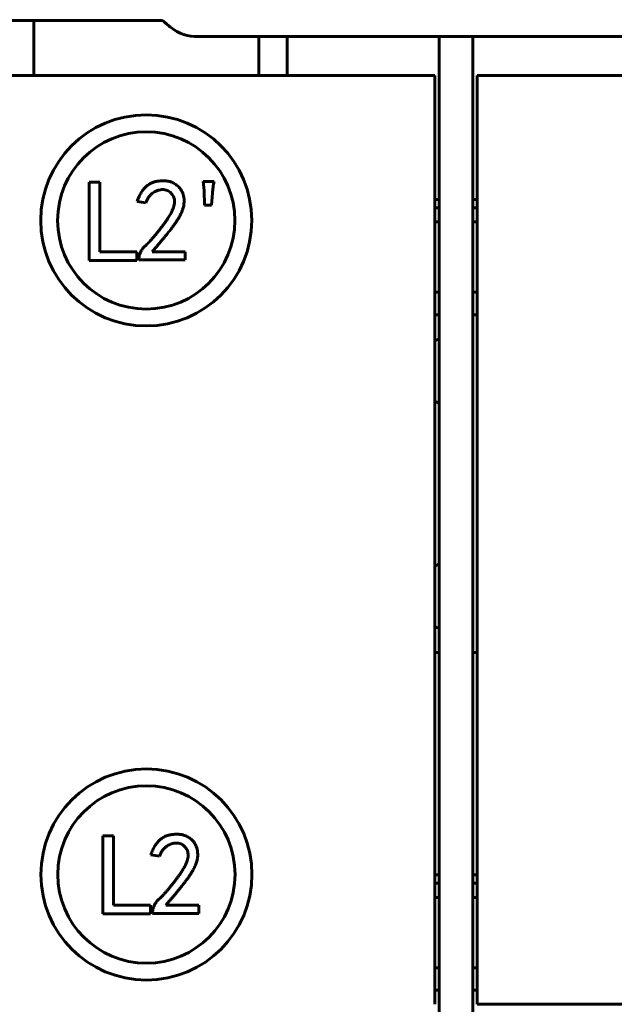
# Model space of a CAD drawing. Header units: millimetres. Extents: x 0 to 420, y 0 to 594.
# Tile 4 of 23: x 215 to 257, y 170 to 240. Entities that reach past the tile are written whole.
import ezdxf

# ---------------------------------------------------------------- set-up
doc = ezdxf.new("R2010")
doc.units = ezdxf.units.MM
doc.linetypes.add('K5LT_BASIC', pattern=[0])
doc.linetypes.add('K5LT_THIN', pattern=[0])
doc.layers.add('Системный слой', color=7, linetype='Continuous')
doc.styles.add('KDIMTEXTSTYLE', font='GOST_AU.SHX', dxfattribs={"width": 0.96, "oblique": 15, "height": 5})
doc.dimstyles.new('KDIMSTYLE (0.20)', dxfattribs={"dimtxt": 5, "dimasz": 1, "dimexe": 2, "dimexo": 0, "dimgap": 1, "dimtad": 1, "dimlfac": 5, "dimtxsty": 'KDIMTEXTSTYLE', "dimsah": 1, "dimcen": 0, "dimdle": 1, "dimadec": 0, "dimazin": 0, "dimtfac": 0.667, "dimtmove": 0, "dimatfit": 3, "dimfxl": 1, "dimtvp": 1, "dimtolj": 1, "dimtzin": 0, "dimarcsym": 0})

# ---------------------------------------------------------------- blocks, each defined once
blk = doc.blocks.new('U7')
at = {"layer": 'Системный слой', "color": 150, "linetype": 'K5LT_BASIC', "lineweight": 60, "true_color": 0x0080ff}
for p, q in [((200.432, 171.309), (200.732, 171.309)), ((203.132, 171.309), (203.432, 171.309)), ((244.432, 171.309), (244.732, 171.309)), ((247.132, 171.309), (247.432, 171.309))]:
    blk.add_line(p, q, dxfattribs=at)
blk = doc.blocks.new('U13')
at = {"layer": 'Системный слой', "color": 150, "linetype": 'K5LT_BASIC', "lineweight": 60, "true_color": 0x0080ff}
for p, q in [((244.432, 178.909), (244.732, 178.909)), ((247.132, 178.909), (247.432, 178.909))]:
    blk.add_line(p, q, dxfattribs=at)
blk = doc.blocks.new('U14')
at = {"layer": 'Системный слой', "color": 150, "linetype": 'K5LT_BASIC', "lineweight": 60, "true_color": 0x0080ff}
for p, q in [((244.432, 179.509), (244.732, 179.509)), ((247.132, 179.509), (247.432, 179.509))]:
    blk.add_line(p, q, dxfattribs=at)
blk = doc.blocks.new('U15')
at = {"layer": 'Системный слой', "color": 150, "linetype": 'K5LT_BASIC', "lineweight": 60, "true_color": 0x0080ff}
blk.add_line((233.932, 236.309), (233.932, 239.081), dxfattribs=at)
blk = doc.blocks.new('U17')
at = {"layer": 'Системный слой', "color": 150, "linetype": 'K5LT_BASIC', "lineweight": 60, "true_color": 0x0080ff}
blk.add_line((244.732, 151.449), (244.732, 239.081), dxfattribs=at)
blk = doc.blocks.new('U18')
at = {"layer": 'Системный слой', "color": 150, "linetype": 'K5LT_BASIC', "lineweight": 60, "true_color": 0x0080ff}
blk.add_line((247.132, 151.449), (247.132, 239.081), dxfattribs=at)
blk = doc.blocks.new('U47')
at = {"layer": 'Системный слой', "color": 150, "linetype": 'K5LT_BASIC', "lineweight": 60, "true_color": 0x0080ff}
for p, q in [((244.432, 220.909), (244.732, 220.909)), ((247.132, 220.909), (247.432, 220.909))]:
    blk.add_line(p, q, dxfattribs=at)
blk = doc.blocks.new('U48')
at = {"layer": 'Системный слой', "color": 150, "linetype": 'K5LT_BASIC', "lineweight": 60, "true_color": 0x0080ff}
for p, q in [((244.432, 220.909), (244.732, 220.909)), ((247.132, 220.909), (247.432, 220.909))]:
    blk.add_line(p, q, dxfattribs=at)
blk = doc.blocks.new('U49')
at = {"layer": 'Системный слой', "color": 150, "linetype": 'K5LT_BASIC', "lineweight": 60, "true_color": 0x0080ff}
for p, q in [((244.432, 225.909), (244.732, 225.909)), ((247.132, 225.909), (247.432, 225.909))]:
    blk.add_line(p, q, dxfattribs=at)
blk = doc.blocks.new('U62')
at = {"layer": 'Системный слой', "color": 150, "linetype": 'K5LT_BASIC', "lineweight": 60, "true_color": 0x0080ff}
for p, q in [((223.515, 241.536), (223.644, 241.427)), ((225.074, 240.227), (225.087, 240.217)), ((225.087, 240.217), (225.175, 240.143)), ((225.175, 240.143), (225.218, 240.107)), ((225.218, 240.107), (225.239, 240.089)), ((225.239, 240.089), (225.25, 240.08)), ((225.25, 240.08), (225.256, 240.075)), ((225.256, 240.075), (225.263, 240.069)), ((225.263, 240.069), (225.275, 240.059)), ((225.275, 240.059), (225.292, 240.044)), ((225.292, 240.044), (225.318, 240.023)), ((225.318, 240.023), (225.357, 239.99)), ((225.357, 239.99), (225.417, 239.939)), ((225.417, 239.939), (225.511, 239.861)), ((225.511, 239.861), (225.611, 239.777)), ((225.611, 239.777), (225.624, 239.766)), ((225.624, 239.766), (225.652, 239.744)), ((225.652, 239.744), (225.708, 239.7)), ((225.708, 239.7), (225.829, 239.614)), ((225.829, 239.614), (226.089, 239.454)), ((226.089, 239.454), (226.328, 239.335)), ((226.328, 239.335), (226.516, 239.259)), ((226.516, 239.259), (226.536, 239.252)), ((226.536, 239.252), (226.576, 239.238)), ((226.576, 239.238), (226.658, 239.212)), ((226.658, 239.212), (226.825, 239.167)), ((226.825, 239.167), (227.095, 239.116)), ((227.095, 239.116), (227.361, 239.087)), ((227.361, 239.087), (227.543, 239.081)), ((227.543, 239.081), (227.563, 239.081)), ((227.563, 239.081), (227.603, 239.081)), ((227.603, 239.081), (227.681, 239.081)), ((227.681, 239.081), (227.831, 239.081)), ((227.831, 239.081), (228.018, 239.081)), ((228.018, 239.081), (228.109, 239.081)), ((228.109, 239.081), (228.155, 239.081)), ((228.155, 239.081), (228.177, 239.081)), ((228.177, 239.081), (228.189, 239.081)), ((228.189, 239.081), (228.202, 239.081)), ((228.202, 239.081), (228.222, 239.081)), ((228.222, 239.081), (228.252, 239.081)), ((228.252, 239.081), (228.297, 239.081)), ((228.297, 239.081), (228.365, 239.081)), ((228.365, 239.081), (228.468, 239.081)), ((228.468, 239.081), (228.625, 239.081)), ((228.625, 239.081), (228.767, 239.081)), ((228.767, 239.081), (229.05, 239.081)), ((229.05, 239.081), (229.618, 239.081)), ((229.618, 239.081), (230.752, 239.081)), ((230.752, 239.081), (233.021, 239.081)), ((233.021, 239.081), (237.56, 239.081)), ((237.56, 239.081), (246.636, 239.081)), ((246.636, 239.081), (264.789, 239.081)), ((264.789, 239.081), (286.191, 239.081)), ((286.191, 239.081), (289.022, 239.081)), ((289.022, 239.081), (289.035, 239.081)), ((289.035, 239.081), (289.055, 239.081)), ((289.055, 239.081), (289.085, 239.081)), ((289.085, 239.081), (289.13, 239.081)), ((289.13, 239.081), (289.198, 239.081)), ((289.198, 239.081), (289.299, 239.081)), ((289.299, 239.081), (289.369, 239.081))]:
    blk.add_line(p, q, dxfattribs=at)
blk = doc.blocks.new('U82')
at = {"layer": 'Системный слой', "color": 150, "linetype": 'K5LT_BASIC', "lineweight": 60, "true_color": 0x0080ff}
for p, q in [((179.515, 241.536), (179.526, 241.527)), ((179.526, 241.527), (179.531, 241.522)), ((179.531, 241.522), (179.535, 241.519)), ((179.535, 241.519), (179.538, 241.516)), ((179.538, 241.516), (179.542, 241.513)), ((179.542, 241.513), (179.545, 241.51)), ((179.545, 241.51), (179.55, 241.506)), ((179.55, 241.506), (179.555, 241.502)), ((179.555, 241.502), (179.565, 241.494)), ((179.565, 241.494), (179.584, 241.478)), ((179.584, 241.478), (179.623, 241.445)), ((179.623, 241.445), (179.667, 241.408)), ((179.667, 241.408), (179.671, 241.405)), ((179.671, 241.405), (179.674, 241.402)), ((179.674, 241.402), (179.679, 241.398)), ((179.679, 241.398), (179.682, 241.395)), ((179.682, 241.395), (179.687, 241.391)), ((179.687, 241.391), (179.691, 241.388)), ((179.691, 241.388), (179.695, 241.385)), ((179.695, 241.385), (179.699, 241.381)), ((179.699, 241.381), (179.703, 241.378)), ((179.703, 241.378), (179.707, 241.375)), ((179.707, 241.375), (179.71, 241.372)), ((179.71, 241.372), (179.715, 241.368)), ((179.715, 241.368), (179.721, 241.363)), ((179.721, 241.363), (179.729, 241.356)), ((179.729, 241.356), (179.733, 241.353)), ((179.733, 241.353), (179.737, 241.349)), ((179.737, 241.349), (179.747, 241.341)), ((179.747, 241.341), (179.759, 241.331)), ((179.759, 241.331), (179.766, 241.325)), ((179.766, 241.325), (179.774, 241.319)), ((179.774, 241.319), (179.783, 241.311)), ((179.783, 241.311), (179.787, 241.308)), ((179.787, 241.308), (179.79, 241.305)), ((179.79, 241.305), (179.794, 241.302)), ((179.794, 241.302), (179.798, 241.298)), ((179.798, 241.298), (179.808, 241.29)), ((179.808, 241.29), (179.826, 241.275)), ((179.826, 241.275), (179.854, 241.251)), ((179.854, 241.251), (179.869, 241.239)), ((179.869, 241.239), (179.876, 241.233)), ((179.876, 241.233), (179.892, 241.219)), ((179.892, 241.219), (179.9, 241.212)), ((179.9, 241.212), (179.912, 241.202)), ((179.912, 241.202), (179.93, 241.188)), ((179.93, 241.188), (179.94, 241.179)), ((179.94, 241.179), (179.943, 241.176)), ((179.943, 241.176), (179.947, 241.173)), ((179.947, 241.173), (179.95, 241.171)), ((179.95, 241.171), (179.954, 241.168)), ((179.954, 241.168), (179.957, 241.165)), ((179.957, 241.165), (179.963, 241.16)), ((179.963, 241.16), (179.974, 241.15)), ((179.974, 241.15), (179.995, 241.133)), ((179.995, 241.133), (180.022, 241.11)), ((180.022, 241.11), (180.042, 241.094)), ((180.042, 241.094), (180.071, 241.069)), ((180.071, 241.069), (180.116, 241.032)), ((180.116, 241.032), (180.133, 241.017)), ((180.133, 241.017), (180.137, 241.014)), ((180.137, 241.014), (180.143, 241.009)), ((180.143, 241.009), (180.156, 240.998)), ((180.156, 240.998), (180.181, 240.977)), ((180.181, 240.977), (180.215, 240.948)), ((180.215, 240.948), (180.219, 240.945)), ((180.219, 240.945), (180.225, 240.94)), ((180.225, 240.94), (180.238, 240.93)), ((180.238, 240.93), (180.263, 240.909)), ((180.263, 240.909), (180.303, 240.877)), ((180.303, 240.877), (180.346, 240.844)), ((180.346, 240.844), (180.386, 240.814)), ((180.386, 240.814), (180.39, 240.811)), ((180.39, 240.811), (180.397, 240.806)), ((180.397, 240.806), (180.412, 240.795)), ((180.412, 240.795), (180.441, 240.774)), ((180.441, 240.774), (180.5, 240.735)), ((180.5, 240.735), (180.555, 240.699)), ((180.555, 240.699), (180.56, 240.696)), ((180.56, 240.696), (180.57, 240.69)), ((180.57, 240.69), (180.589, 240.678)), ((180.589, 240.678), (180.628, 240.654)), ((180.628, 240.654), (180.707, 240.609)), ((180.707, 240.609), (180.866, 240.526)), ((180.866, 240.526), (180.872, 240.523)), ((180.872, 240.523), (180.884, 240.516)), ((180.884, 240.516), (180.91, 240.504)), ((180.91, 240.504), (180.96, 240.481)), ((180.96, 240.481), (181.062, 240.438)), ((181.062, 240.438), (181.156, 240.402)), ((181.156, 240.402), (181.162, 240.4)), ((181.162, 240.4), (181.174, 240.396)), ((181.174, 240.396), (181.198, 240.388)), ((181.198, 240.388), (181.246, 240.372)), ((181.246, 240.372), (181.344, 240.343)), ((181.344, 240.343), (181.456, 240.314)), ((181.456, 240.314), (181.463, 240.313)), ((181.463, 240.313), (181.476, 240.31)), ((181.476, 240.31), (181.502, 240.304)), ((181.502, 240.304), (181.556, 240.292)), ((181.556, 240.292), (181.666, 240.272)), ((181.666, 240.272), (181.801, 240.251)), ((181.801, 240.251), (181.809, 240.251)), ((181.809, 240.251), (181.823, 240.249)), ((181.823, 240.249), (181.851, 240.245)), ((181.851, 240.245), (181.908, 240.24)), ((181.908, 240.24), (182.021, 240.231)), ((182.021, 240.231), (182.143, 240.227)), ((182.143, 240.227), (182.148, 240.227)), ((182.148, 240.227), (182.16, 240.227)), ((182.16, 240.227), (182.182, 240.227)), ((182.182, 240.227), (182.227, 240.227)), ((182.227, 240.227), (182.314, 240.227)), ((182.314, 240.227), (182.359, 240.227)), ((182.359, 240.227), (182.363, 240.227)), ((182.363, 240.227), (182.372, 240.227)), ((182.372, 240.227), (182.389, 240.227)), ((182.389, 240.227), (182.422, 240.227)), ((182.422, 240.227), (182.456, 240.227)), ((182.456, 240.227), (182.473, 240.227)), ((182.473, 240.227), (182.482, 240.227)), ((182.482, 240.227), (182.501, 240.227)), ((182.501, 240.227), (182.511, 240.227)), ((182.511, 240.227), (182.526, 240.227)), ((182.526, 240.227), (182.548, 240.227)), ((182.548, 240.227), (182.552, 240.227)), ((182.552, 240.227), (182.557, 240.227)), ((182.557, 240.227), (182.566, 240.227)), ((182.566, 240.227), (182.584, 240.227)), ((182.584, 240.227), (182.621, 240.227)), ((182.621, 240.227), (182.68, 240.227)), ((182.68, 240.227), (182.684, 240.227)), ((182.684, 240.227), (182.692, 240.227)), ((182.692, 240.227), (182.708, 240.227)), ((182.708, 240.227), (182.739, 240.227)), ((182.739, 240.227), (182.803, 240.227)), ((182.803, 240.227), (182.88, 240.227)), ((182.88, 240.227), (182.884, 240.227)), ((182.884, 240.227), (182.892, 240.227)), ((182.892, 240.227), (182.906, 240.227)), ((182.906, 240.227), (182.932, 240.227)), ((182.932, 240.227), (182.937, 240.227)), ((182.937, 240.227), (182.942, 240.227)), ((182.942, 240.227), (182.954, 240.227)), ((182.954, 240.227), (182.978, 240.227)), ((182.978, 240.227), (182.985, 240.227)), ((182.985, 240.227), (182.99, 240.227)), ((182.99, 240.227), (182.996, 240.227)), ((182.996, 240.227), (183.007, 240.227)), ((183.007, 240.227), (183.013, 240.227)), ((183.013, 240.227), (183.018, 240.227)), ((183.018, 240.227), (183.023, 240.227)), ((183.023, 240.227), (183.035, 240.227)), ((183.035, 240.227), (183.058, 240.227)), ((183.058, 240.227), (183.063, 240.227)), ((183.063, 240.227), (183.067, 240.227)), ((183.067, 240.227), (183.074, 240.227)), ((183.074, 240.227), (183.088, 240.227)), ((183.088, 240.227), (183.115, 240.227)), ((183.115, 240.227), (183.161, 240.227)), ((183.161, 240.227), (183.166, 240.227)), ((183.166, 240.227), (183.174, 240.227)), ((183.174, 240.227), (183.19, 240.227)), ((183.19, 240.227), (183.222, 240.227)), ((183.222, 240.227), (183.287, 240.227)), ((183.287, 240.227), (183.358, 240.227)), ((183.358, 240.227), (183.363, 240.227)), ((183.363, 240.227), (183.374, 240.227)), ((183.374, 240.227), (183.394, 240.227)), ((183.394, 240.227), (183.436, 240.227)), ((183.436, 240.227), (183.518, 240.227)), ((183.518, 240.227), (183.556, 240.227)), ((183.556, 240.227), (183.611, 240.227)), ((183.611, 240.227), (183.615, 240.227)), ((183.615, 240.227), (183.624, 240.227)), ((183.624, 240.227), (183.642, 240.227)), ((183.642, 240.227), (183.678, 240.227)), ((183.678, 240.227), (183.72, 240.227)), ((183.72, 240.227), (183.725, 240.227)), ((183.725, 240.227), (183.731, 240.227)), ((183.731, 240.227), (183.744, 240.227)), ((183.744, 240.227), (183.749, 240.227)), ((183.749, 240.227), (183.754, 240.227)), ((183.754, 240.227), (183.761, 240.227)), ((183.761, 240.227), (183.775, 240.227)), ((183.775, 240.227), (183.779, 240.227)), ((183.779, 240.227), (183.785, 240.227)), ((183.785, 240.227), (183.796, 240.227)), ((183.796, 240.227), (183.802, 240.227)), ((183.802, 240.227), (183.807, 240.227)), ((183.807, 240.227), (183.812, 240.227)), ((183.812, 240.227), (183.824, 240.227)), ((183.824, 240.227), (183.833, 240.227)), ((183.833, 240.227), (183.837, 240.227)), ((183.837, 240.227), (183.843, 240.227)), ((183.843, 240.227), (183.855, 240.227)), ((183.855, 240.227), (183.879, 240.227)), ((183.879, 240.227), (183.894, 240.227)), ((183.894, 240.227), (183.898, 240.227)), ((183.898, 240.227), (183.905, 240.227)), ((183.905, 240.227), (183.919, 240.227)), ((183.919, 240.227), (183.946, 240.227)), ((183.946, 240.227), (184, 240.227)), ((184, 240.227), (184.016, 240.227)), ((184.016, 240.227), (184.02, 240.227)), ((184.02, 240.227), (184.029, 240.227)), ((184.029, 240.227), (184.046, 240.227)), ((184.046, 240.227), (184.081, 240.227)), ((184.081, 240.227), (184.15, 240.227)), ((184.15, 240.227), (184.263, 240.227)), ((184.263, 240.227), (184.514, 240.227)), ((184.514, 240.227), (185.014, 240.227)), ((185.014, 240.227), (186.013, 240.227)), ((186.013, 240.227), (188.011, 240.227)), ((188.011, 240.227), (192.01, 240.227)), ((192.01, 240.227), (200.009, 240.227)), ((200.009, 240.227), (215.322, 240.227)), ((215.322, 240.227), (225.074, 240.227))]:
    blk.add_line(p, q, dxfattribs=at)
blk = doc.blocks.new('U103')
at = {"layer": 'Системный слой', "color": 150, "linetype": 'K5LT_BASIC', "lineweight": 60, "true_color": 0x0080ff}
for p, q in [((244.432, 172.909), (244.732, 172.909)), ((247.132, 172.909), (247.432, 172.909))]:
    blk.add_line(p, q, dxfattribs=at)
blk = doc.blocks.new('U104')
at = {"layer": 'Системный слой', "color": 150, "linetype": 'K5LT_BASIC', "lineweight": 60, "true_color": 0x0080ff}
for p, q in [((244.432, 172.909), (244.732, 172.909)), ((247.132, 172.909), (247.432, 172.909))]:
    blk.add_line(p, q, dxfattribs=at)
blk = doc.blocks.new('U105')
at = {"layer": 'Системный слой', "color": 150, "linetype": 'K5LT_BASIC', "lineweight": 60, "true_color": 0x0080ff}
for p, q in [((244.432, 177.909), (244.732, 177.909)), ((247.132, 177.909), (247.432, 177.909))]:
    blk.add_line(p, q, dxfattribs=at)
blk = doc.blocks.new('U133')
at = {"layer": 'Системный слой', "color": 150, "linetype": 'K5LT_BASIC', "lineweight": 60, "true_color": 0x0080ff}
for p, q in [((244.432, 226.909), (244.732, 226.909)), ((247.132, 226.909), (247.432, 226.909))]:
    blk.add_line(p, q, dxfattribs=at)
blk = doc.blocks.new('U134')
at = {"layer": 'Системный слой', "color": 150, "linetype": 'K5LT_BASIC', "lineweight": 60, "true_color": 0x0080ff}
for p, q in [((244.432, 227.509), (244.732, 227.509)), ((247.132, 227.509), (247.432, 227.509))]:
    blk.add_line(p, q, dxfattribs=at)
blk = doc.blocks.new('U135')
at = {"layer": 'Системный слой', "color": 150, "linetype": 'K5LT_BASIC', "lineweight": 60, "true_color": 0x0080ff}
for p, q in [((200.732, 195.309), (200.432, 195.309)), ((203.432, 195.309), (203.132, 195.309)), ((244.732, 195.309), (244.432, 195.309)), ((247.432, 195.309), (247.132, 195.309))]:
    blk.add_line(p, q, dxfattribs=at)
blk = doc.blocks.new('U136')
at = {"layer": 'Системный слой', "color": 150, "linetype": 'K5LT_BASIC', "lineweight": 60, "true_color": 0x0080ff}
for p, q in [((200.432, 219.309), (200.732, 219.309)), ((203.132, 219.309), (203.432, 219.309)), ((244.432, 219.309), (244.732, 219.309)), ((247.132, 219.309), (247.432, 219.309))]:
    blk.add_line(p, q, dxfattribs=at)
blk = doc.blocks.new('KDIMARROW_01')
at = {"layer": 'Системный слой'}
blk.add_hatch(color=0, dxfattribs=at).paths.add_polyline_path([(-5, -0.658), (0, 0), (-5, 0.658), (-4.5, 0)])
at = {"layer": 'Системный слой', "color": 0, "linetype": 'K5LT_THIN', "lineweight": 18}
for p, q in [((-4.5, 0), (-5, 0.658)), ((-5, 0.658), (0, 0)), ((0, 0), (-5, -0.658)), ((-5, -0.658), (-4.5, 0)), ((0, 0), (-1, 0))]:
    blk.add_line(p, q, dxfattribs=at)

msp = doc.modelspace()

# ---------------------------------------------------------------- linework, layer by layer
at = {"layer": 'Системный слой', "color": 150, "linetype": 'K5LT_BASIC', "lineweight": 60, "true_color": 0x0080ff}
for p, q in [((215.9324, 239.2901), (215.9324, 240.2271)), ((215.9324, 238.8931), (215.9324, 239.2901)), ((215.9324, 236.3087), (215.9324, 238.8931)), ((231.9324, 239.0813), (231.9324, 238.8931)), ((231.9324, 236.3087), (231.9324, 238.8931)), ((212.4324, 236.3087), (235.4324, 236.3087)), ((235.4324, 236.3087), (244.4324, 236.3087)), ((244.4324, 236.3087), (244.4324, 170.3087)), ((247.4324, 236.3087), (256.4324, 236.3087)), ((247.4324, 170.3087), (247.4324, 236.3087)), ((256.4324, 236.3087), (279.4324, 236.3087)), ((219.8771, 228.7261), (220.6233, 228.7261)), ((219.8771, 223.1786), (219.8771, 228.7261)), ((220.6233, 228.7261), (220.6233, 223.795)), ((227.9746, 228.791), (228.7532, 228.791)), ((228.0395, 228.1422), (227.9746, 228.791)), ((228.072, 227.104), (228.0395, 228.1422)), ((228.6235, 227.9475), (228.5586, 227.104)), ((223.8934, 227.2663), (223.277, 227.3636)), ((228.5586, 227.104), (228.072, 227.104)), ((220.6233, 223.795), (223.2511, 223.795)), ((223.2511, 223.795), (223.2511, 223.1786)), ((223.4068, 223.211), (223.4068, 223.3408)), ((224.3476, 223.795), (226.6834, 223.795)), ((226.6834, 223.795), (226.6834, 223.211)), ((223.2511, 223.1786), (219.8771, 223.1786)), ((226.6834, 223.211), (223.4068, 223.211)), ((220.8458, 182.2864), (221.592, 182.2864)), ((220.8458, 176.7388), (220.8458, 182.2864)), ((221.592, 182.2864), (221.592, 177.3552)), ((224.8621, 180.8265), (224.2457, 180.9238)), ((221.592, 177.3552), (224.2197, 177.3552)), ((224.2197, 177.3552), (224.2197, 176.7388)), ((225.3163, 177.3552), (227.6521, 177.3552)), ((227.6521, 177.3552), (227.6521, 176.7713)), ((224.2197, 176.7388), (220.8458, 176.7388)), ((224.3755, 176.7713), (224.3755, 176.901)), ((227.6521, 176.7713), (224.3755, 176.7713)), ((256.4324, 170.3087), (247.4324, 170.3087)), ((256.4324, 170.3087), (279.4324, 170.3087))]:
    msp.add_line(p, q, dxfattribs=at)
for centre, radius in [((223.9244, 226.016), 7.5), ((223.9244, 226.016), 6.3), ((223.9363, 179.5344), 7.5), ((223.9363, 179.5344), 6.3)]:
    msp.add_circle(centre, radius, dxfattribs=at)
for centre, start, end in [((244.9324, 216.8087), 104.477512, 128.682187), ((244.9324, 213.8087), 231.317813, 255.522488), ((244.9324, 200.8087), 104.477512, 128.682187), ((244.9324, 197.8087), 231.317813, 255.522488)]:
    msp.add_arc(centre, 0.8, start, end, dxfattribs=at)
for points, knots in [([(223.277, 227.3636), (223.2988, 227.4239), (223.3411, 227.5413), (223.4141, 227.7085), (223.4894, 227.8641), (223.5692, 228.0071), (223.6552, 228.1365), (223.7453, 228.2536), (223.8399, 228.3583), (223.9394, 228.4505), (224.0435, 228.5318), (224.1528, 228.6023), (224.2661, 228.6638), (224.3836, 228.7161), (224.5058, 228.7582), (224.6331, 228.7888), (224.7642, 228.8126), (224.8538, 228.8198), (224.8991, 228.8235)], [0, 0, 0, 0, 0.082418, 0.1603497, 0.2342482, 0.3045452, 0.3706461, 0.4337613, 0.4942528, 0.5518037, 0.6079209, 0.6637471, 0.7187966, 0.7734135, 0.8289231, 0.8846043, 0.9415582, 1, 1, 1, 1]), ([(224.8991, 228.8235), (224.952, 228.8277), (225.0547, 228.8359), (225.2053, 228.8375), (225.3474, 228.8277), (225.4836, 228.809), (225.6166, 228.776), (225.7499, 228.7273), (225.8848, 228.6615), (226.021, 228.5808), (226.1545, 228.482), (226.2753, 228.3577), (226.382, 228.2104), (226.4773, 228.0438), (226.5542, 227.8565), (226.6004, 227.6478), (226.6174, 227.4215), (226.6081, 227.2218), (226.5854, 227.0529), (226.5536, 226.9179), (226.5077, 226.7773), (226.4537, 226.629), (226.3821, 226.4766), (226.3014, 226.3166), (226.2049, 226.1521), (226.1174, 226.01), (226.038, 225.8916), (225.9716, 225.7951), (225.899, 225.692), (225.8175, 225.5841), (225.7315, 225.4688), (225.639, 225.3471), (225.5391, 225.2201), (225.4331, 225.0863), (225.3204, 224.9459), (225.2006, 224.7997), (225.0737, 224.6482), (224.9416, 224.4891), (224.8028, 224.324), (224.6571, 224.1529), (224.5041, 223.9765), (224.4005, 223.8563), (224.3476, 223.795)], [0, 0, 0, 0, 0.0231066, 0.0449378, 0.0655931, 0.085179, 0.1047905, 0.1252321, 0.146947, 0.1701294, 0.1941955, 0.2191421, 0.2453748, 0.2732971, 0.3026794, 0.3333104, 0.3660738, 0.4013869, 0.4202566, 0.4403369, 0.4617676, 0.484702, 0.5090853, 0.5351729, 0.5627921, 0.5922081, 0.6079503, 0.6249052, 0.6433192, 0.6629144, 0.6838717, 0.7060522, 0.7295644, 0.7543029, 0.7805141, 0.8080636, 0.8367079, 0.8667163, 0.8982007, 0.9307825, 0.9647093, 1, 1, 1, 1]), ([(223.4068, 223.3408), (223.4107, 223.381), (223.4185, 223.4608), (223.4459, 223.5783), (223.4845, 223.6931), (223.5352, 223.8049), (223.5978, 223.9141), (223.6748, 224.0181), (223.7608, 224.1216), (223.8636, 224.2194), (223.9745, 224.3235), (224.0893, 224.4426), (224.2137, 224.5727), (224.3426, 224.7192), (224.4815, 224.877), (224.6249, 225.0506), (224.7764, 225.2368), (224.9317, 225.432), (225.0839, 225.6281), (225.2241, 225.8182), (225.3516, 225.9957), (225.4654, 226.1611), (225.5625, 226.3166), (225.6467, 226.4595), (225.7186, 226.5897), (225.7904, 226.7453), (225.8581, 226.9246), (225.9112, 227.1284), (225.9353, 227.317), (225.9258, 227.4902), (225.8886, 227.6484), (225.8235, 227.7919), (225.7322, 227.9212), (225.6154, 228.0315), (225.4823, 228.1223), (225.3342, 228.1833), (225.1757, 228.2142), (225.0099, 228.2114), (224.8428, 228.1816), (224.6763, 228.13), (224.5158, 228.05), (224.3586, 227.9503), (224.2129, 227.8218), (224.0849, 227.6635), (223.976, 227.4763), (223.9216, 227.338), (223.8934, 227.2663)], [0, 0, 0, 0, 0.0155287, 0.0308642, 0.04632, 0.0620533, 0.0780793, 0.0946407, 0.1118158, 0.1298049, 0.1492158, 0.1703673, 0.1934894, 0.2184957, 0.245488, 0.2743887, 0.3051868, 0.3378863, 0.3704218, 0.4007344, 0.4288022, 0.4545463, 0.4780315, 0.4993181, 0.5184278, 0.535259, 0.5652147, 0.5921015, 0.6161602, 0.6380887, 0.6585443, 0.6783481, 0.6983685, 0.7190874, 0.7398698, 0.7600558, 0.7803153, 0.8015928, 0.8234931, 0.8454849, 0.8684476, 0.8923113, 0.9169977, 0.9428597, 0.9703611, 1, 1, 1, 1]), ([(228.7532, 228.791), (228.7238, 228.6508), (228.6653, 228.372), (228.6374, 228.0885), (228.6235, 227.9475)], [0, 0, 0, 0, 0.5027795, 1, 1, 1, 1]), ([(224.2457, 180.9238), (224.2675, 180.9842), (224.3098, 181.1016), (224.3827, 181.2687), (224.458, 181.4243), (224.5378, 181.5674), (224.6238, 181.6968), (224.7139, 181.8138), (224.8086, 181.9185), (224.9081, 182.0107), (225.0122, 182.092), (225.1215, 182.1625), (225.2347, 182.2241), (225.3523, 182.2764), (225.4745, 182.3185), (225.6018, 182.3491), (225.7329, 182.3729), (225.8224, 182.3801), (225.8678, 182.3837)], [0, 0, 0, 0, 0.082418, 0.1603497, 0.2342482, 0.3045452, 0.3706461, 0.4337613, 0.4942528, 0.5518037, 0.6079209, 0.6637471, 0.7187966, 0.7734135, 0.8289231, 0.8846043, 0.9415582, 1, 1, 1, 1]), ([(225.8678, 182.3837), (225.9206, 182.388), (226.0234, 182.3962), (226.174, 182.3978), (226.3161, 182.3879), (226.4522, 182.3693), (226.5853, 182.3363), (226.7186, 182.2876), (226.8534, 182.2218), (226.9896, 182.141), (227.1231, 182.0422), (227.244, 181.918), (227.3506, 181.7707), (227.4459, 181.6041), (227.5228, 181.4167), (227.5691, 181.2081), (227.586, 180.9817), (227.5767, 180.7821), (227.554, 180.6131), (227.5222, 180.4781), (227.4764, 180.3376), (227.4224, 180.1893), (227.3507, 180.0368), (227.27, 179.8769), (227.1736, 179.7124), (227.086, 179.5702), (227.0067, 179.4519), (226.9403, 179.3553), (226.8677, 179.2523), (226.7862, 179.1443), (226.7002, 179.029), (226.6076, 178.9074), (226.5078, 178.7804), (226.4017, 178.6465), (226.2891, 178.5061), (226.1692, 178.36), (226.0423, 178.2084), (225.9102, 178.0494), (225.7714, 177.8842), (225.6257, 177.7131), (225.4727, 177.5368), (225.3691, 177.4165), (225.3163, 177.3552)], [0, 0, 0, 0, 0.0231066, 0.0449378, 0.0655931, 0.085179, 0.1047905, 0.1252321, 0.146947, 0.1701294, 0.1941955, 0.2191421, 0.2453748, 0.2732971, 0.3026794, 0.3333104, 0.3660738, 0.4013869, 0.4202566, 0.4403369, 0.4617676, 0.484702, 0.5090853, 0.5351729, 0.5627921, 0.5922081, 0.6079503, 0.6249052, 0.6433192, 0.6629144, 0.6838717, 0.7060522, 0.7295644, 0.7543029, 0.7805141, 0.8080636, 0.8367079, 0.8667163, 0.8982007, 0.9307825, 0.9647093, 1, 1, 1, 1]), ([(224.3755, 176.901), (224.3794, 176.9412), (224.3872, 177.0211), (224.4146, 177.1386), (224.4531, 177.2533), (224.5038, 177.3652), (224.5664, 177.4743), (224.6434, 177.5783), (224.7294, 177.6818), (224.8323, 177.7797), (224.9431, 177.8837), (225.058, 178.0029), (225.1824, 178.133), (225.3113, 178.2795), (225.4501, 178.4373), (225.5936, 178.6109), (225.7451, 178.797), (225.9004, 178.9923), (226.0525, 179.1884), (226.1928, 179.3785), (226.3203, 179.5559), (226.4341, 179.7214), (226.5311, 179.8768), (226.6154, 180.0198), (226.6873, 180.15), (226.759, 180.3055), (226.8268, 180.4849), (226.8799, 180.6886), (226.904, 180.8772), (226.8945, 181.0505), (226.8573, 181.2086), (226.7922, 181.3521), (226.7008, 181.4814), (226.5841, 181.5917), (226.451, 181.6826), (226.3029, 181.7436), (226.1444, 181.7744), (225.9786, 181.7716), (225.8115, 181.7419), (225.645, 181.6903), (225.4845, 181.6103), (225.3273, 181.5105), (225.1816, 181.382), (225.0535, 181.2238), (224.9446, 181.0366), (224.8903, 180.8983), (224.8621, 180.8265)], [0, 0, 0, 0, 0.0155287, 0.0308642, 0.04632, 0.0620533, 0.0780793, 0.0946407, 0.1118158, 0.1298049, 0.1492158, 0.1703673, 0.1934894, 0.2184957, 0.245488, 0.2743887, 0.3051868, 0.3378863, 0.3704218, 0.4007344, 0.4288022, 0.4545463, 0.4780315, 0.4993181, 0.5184278, 0.535259, 0.5652147, 0.5921015, 0.6161602, 0.6380887, 0.6585443, 0.6783481, 0.6983685, 0.7190874, 0.7398698, 0.7600558, 0.7803153, 0.8015928, 0.8234931, 0.8454849, 0.8684476, 0.8923113, 0.9169977, 0.9428597, 0.9703611, 1, 1, 1, 1])]:
    msp.add_open_spline(points, degree=3, knots=knots, dxfattribs=at)

# ---------------------------------------------------------------- block references
at = {"layer": 'Системный слой'}
for name in ['U17', 'U18', 'U82', 'U62', 'U15', 'U134', 'U133', 'U49', 'U47', 'U48', 'U136', 'U135', 'U14', 'U13', 'U105', 'U103', 'U104', 'U7']:
    msp.add_blockref(name, (0, 0), dxfattribs=at)

# ---------------------------------------------------------------- dimensions: what is measured, and where the dimension line sits
at = {"layer": 'Системный слой', "color": 7}
msp.add_linear_dim(base=(159.4324, 299.3087), p1=(299.0559, 242.669), p2=(159.4324, 236.3087), location=(229.2441, 299.3087), text='\\H5.0;\\W0.965;\\Q15;\\H5.0;\\W0.965;\\Q15;\\Q15;Ш', dimstyle='KDIMSTYLE (0.20)', override={"dimexo": 0, "dimblk1": 'KDIMARROW_01', "dimblk2": 'KDIMARROW_01', "dimse1": 0, "dimse2": 0, "dimclrt": 7, "dimtolj": 1}, dxfattribs=at).render()

doc.saveas('drawing.dxf')
